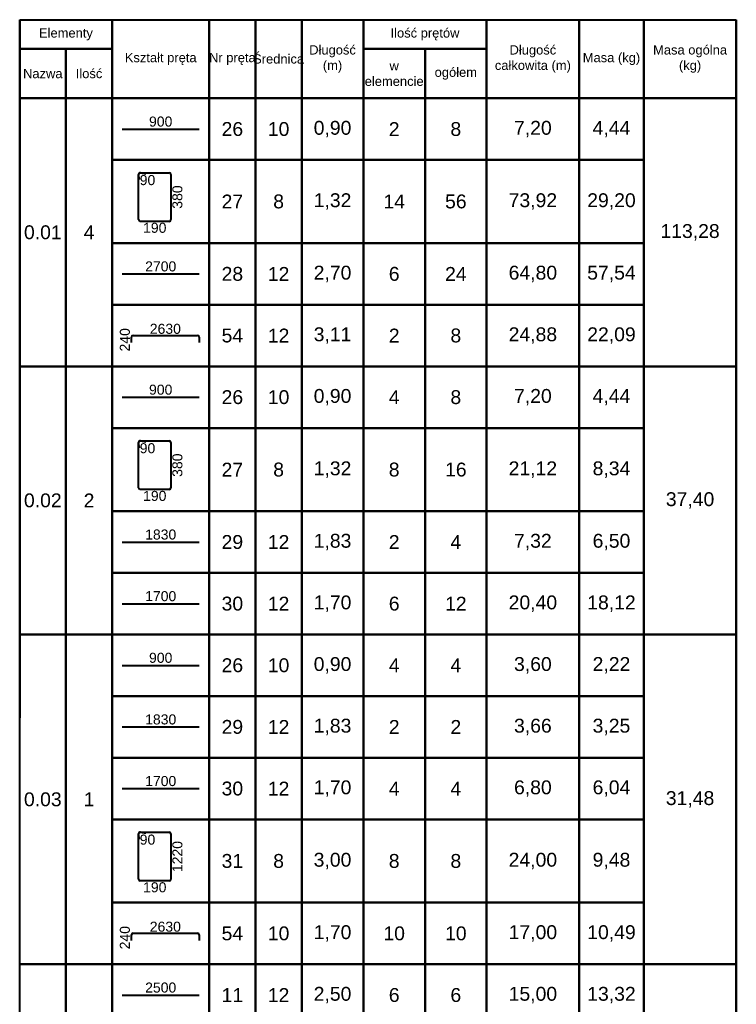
# Model space of a CAD drawing. Extents: x -1906120 to 89837, y -39133 to 303704.
# Tile 12 of 55: x -13700 to -9050, y 10691 to 17081. Entities that reach past the tile are written whole.
import ezdxf
from ezdxf.enums import TextEntityAlignment as Align

# ---------------------------------------------------------------- set-up
doc = ezdxf.new("R2010")
doc.units = 0
doc.header["$LTSCALE"] = 10
doc.header["$MEASUREMENT"] = 0
doc.layers.add('RCAD_deskowanie', color=3, linetype='Continuous', lineweight=40)
doc.styles.add('style2', font='arial.ttf', dxfattribs={"height": 40})

msp = doc.modelspace()

# ---------------------------------------------------------------- linework, layer by layer
at = {"layer": 'RCAD_deskowanie', "color": 1}
for p, q in [((-13699.74414, 17080.87816), (-9049.74414, 17080.87816)), ((-13699.74414, 3990.87816), (-13699.74414, 17080.87816)), ((-13699.74414, 17080.87816), (-13099.74414, 17080.87816)), ((-13699.74414, 16890.87816), (-13699.74414, 17080.87816)), ((-13699.74414, 17080.87816), (-13699.74414, 12550.87816)), ((-13699.74414, 17080.87816), (-13699.74414, 16570.87816)), ((-13099.74414, 17080.87816), (-13099.74414, 16890.87816)), ((-13099.74414, 17080.87816), (-12469.74414, 17080.87816)), ((-13099.74414, 16570.87816), (-13099.74414, 17080.87816)), ((-12469.74414, 17080.87816), (-12169.74414, 17080.87816)), ((-12469.74414, 16570.87816), (-12469.74414, 17080.87816)), ((-12469.74414, 17080.87816), (-12469.74414, 16570.87816)), ((-12169.74414, 17080.87816), (-12169.74414, 16570.87816)), ((-12169.74414, 17080.87816), (-11869.74414, 17080.87816)), ((-12169.74414, 16570.87816), (-12169.74414, 17080.87816)), ((-11869.74414, 17080.87816), (-11869.74414, 16570.87816)), ((-11869.74414, 17080.87816), (-11469.74414, 17080.87816)), ((-11869.74414, 16570.87816), (-11869.74414, 17080.87816)), ((-11469.74414, 17080.87816), (-11469.74414, 16570.87816)), ((-11469.74414, 17080.87816), (-10669.74414, 17080.87816)), ((-11469.74414, 16890.87816), (-11469.74414, 17080.87816)), ((-10669.74414, 17080.87816), (-10669.74414, 16890.87816)), ((-10669.74414, 17080.87816), (-10069.74414, 17080.87816)), ((-10669.74414, 16570.87816), (-10669.74414, 17080.87816)), ((-10069.74414, 17080.87816), (-10069.74414, 16570.87816)), ((-10069.74414, 17080.87816), (-9649.74414, 17080.87816)), ((-10069.74414, 16570.87816), (-10069.74414, 17080.87816)), ((-9649.74414, 17080.87816), (-9649.74414, 16570.87816)), ((-9649.74414, 17080.87816), (-9049.74414, 17080.87816)), ((-9649.74414, 16570.87816), (-9649.74414, 17080.87816)), ((-9049.74414, 16890.87816), (-9049.74414, 17080.87816)), ((-9049.74414, 17080.87816), (-9049.74414, 3990.87816)), ((-9049.74414, 17080.87816), (-9049.74414, 16570.87816)), ((-13699.74414, 16890.87816), (-13399.74414, 16890.87816)), ((-13699.74414, 16570.87816), (-13699.74414, 16890.87816)), ((-13099.74414, 16890.87816), (-13699.74414, 16890.87816)), ((-13399.74414, 16890.87816), (-13399.74414, 16570.87816)), ((-13399.74414, 16890.87816), (-13099.74414, 16890.87816)), ((-13399.74414, 16570.87816), (-13399.74414, 16890.87816)), ((-13099.74414, 16890.87816), (-13099.74414, 16570.87816)), ((-11469.74414, 16890.87816), (-11069.74414, 16890.87816)), ((-11469.74414, 16570.87816), (-11469.74414, 16890.87816)), ((-10669.74414, 16890.87816), (-11469.74414, 16890.87816)), ((-11069.74414, 16890.87816), (-11069.74414, 16570.87816)), ((-11069.74414, 16890.87816), (-10669.74414, 16890.87816)), ((-11069.74414, 16570.87816), (-11069.74414, 16890.87816)), ((-10669.74414, 16890.87816), (-10669.74414, 16570.87816)), ((-9049.74414, 16570.87816), (-9049.74414, 16890.87816)), ((-13399.74414, 16570.87816), (-13699.74414, 16570.87816)), ((-13699.74414, 16570.87816), (-13399.74414, 16570.87816)), ((-13699.74414, 14830.87816), (-13699.74414, 16570.87816)), ((-13699.74414, 16570.87816), (-13699.74414, 15230.87816)), ((-13099.74414, 16570.87816), (-13399.74414, 16570.87816)), ((-13399.74414, 16570.87816), (-13399.74414, 14830.87816)), ((-13399.74414, 16570.87816), (-13099.74414, 16570.87816)), ((-13399.74414, 14830.87816), (-13399.74414, 16570.87816)), ((-12469.74414, 16570.87816), (-13099.74414, 16570.87816)), ((-13099.74414, 16570.87816), (-13099.74414, 14830.87816)), ((-13099.74414, 16570.87816), (-12469.74414, 16570.87816)), ((-13099.74414, 16170.87816), (-13099.74414, 16570.87816)), ((-12169.74414, 16570.87816), (-12469.74414, 16570.87816)), ((-12469.74414, 16570.87816), (-12469.74414, 16170.87816)), ((-12469.74414, 16570.87816), (-12169.74414, 16570.87816)), ((-12469.74414, 16170.87816), (-12469.74414, 16570.87816)), ((-11869.74414, 16570.87816), (-12169.74414, 16570.87816)), ((-12169.74414, 16570.87816), (-12169.74414, 16170.87816)), ((-12169.74414, 16570.87816), (-11869.74414, 16570.87816)), ((-12169.74414, 16170.87816), (-12169.74414, 16570.87816)), ((-11469.74414, 16570.87816), (-11869.74414, 16570.87816)), ((-11869.74414, 16570.87816), (-11869.74414, 16170.87816)), ((-11869.74414, 16570.87816), (-11469.74414, 16570.87816)), ((-11869.74414, 16170.87816), (-11869.74414, 16570.87816)), ((-11069.74414, 16570.87816), (-11469.74414, 16570.87816)), ((-11469.74414, 16570.87816), (-11469.74414, 16170.87816)), ((-11469.74414, 16570.87816), (-11069.74414, 16570.87816)), ((-11469.74414, 16170.87816), (-11469.74414, 16570.87816)), ((-10669.74414, 16570.87816), (-11069.74414, 16570.87816)), ((-11069.74414, 16570.87816), (-11069.74414, 16170.87816)), ((-11069.74414, 16570.87816), (-10669.74414, 16570.87816)), ((-11069.74414, 16170.87816), (-11069.74414, 16570.87816)), ((-10069.74414, 16570.87816), (-10669.74414, 16570.87816)), ((-10669.74414, 16570.87816), (-10669.74414, 16170.87816)), ((-10669.74414, 16570.87816), (-10069.74414, 16570.87816)), ((-10669.74414, 16170.87816), (-10669.74414, 16570.87816)), ((-9649.74414, 16570.87816), (-10069.74414, 16570.87816)), ((-10069.74414, 16570.87816), (-10069.74414, 16170.87816)), ((-10069.74414, 16570.87816), (-9649.74414, 16570.87816)), ((-10069.74414, 16170.87816), (-10069.74414, 16570.87816)), ((-9049.74414, 16570.87816), (-9649.74414, 16570.87816)), ((-9649.74414, 16570.87816), (-9049.74414, 16570.87816)), ((-9649.74414, 14830.87816), (-9649.74414, 16570.87816)), ((-9649.74414, 16570.87816), (-9649.74414, 16170.87816)), ((-9049.74414, 14830.87816), (-9049.74414, 16570.87816)), ((-9049.74414, 16570.87816), (-9049.74414, 14830.87816)), ((-12469.74414, 16170.87816), (-13099.74414, 16170.87816)), ((-13099.74414, 16170.87816), (-12469.74414, 16170.87816)), ((-13099.74414, 15630.87816), (-13099.74414, 16170.87816)), ((-12169.74414, 16170.87816), (-12469.74414, 16170.87816)), ((-12469.74414, 16170.87816), (-12469.74414, 15630.87816)), ((-12469.74414, 16170.87816), (-12169.74414, 16170.87816)), ((-12469.74414, 15630.87816), (-12469.74414, 16170.87816)), ((-11869.74414, 16170.87816), (-12169.74414, 16170.87816)), ((-12169.74414, 16170.87816), (-12169.74414, 15630.87816)), ((-12169.74414, 16170.87816), (-11869.74414, 16170.87816)), ((-12169.74414, 15630.87816), (-12169.74414, 16170.87816)), ((-11469.74414, 16170.87816), (-11869.74414, 16170.87816)), ((-11869.74414, 16170.87816), (-11869.74414, 15630.87816)), ((-11869.74414, 16170.87816), (-11469.74414, 16170.87816)), ((-11869.74414, 15630.87816), (-11869.74414, 16170.87816)), ((-11069.74414, 16170.87816), (-11469.74414, 16170.87816)), ((-11469.74414, 16170.87816), (-11469.74414, 15630.87816)), ((-11469.74414, 16170.87816), (-11069.74414, 16170.87816)), ((-11469.74414, 15630.87816), (-11469.74414, 16170.87816)), ((-10669.74414, 16170.87816), (-11069.74414, 16170.87816)), ((-11069.74414, 16170.87816), (-11069.74414, 15630.87816)), ((-11069.74414, 16170.87816), (-10669.74414, 16170.87816)), ((-11069.74414, 15630.87816), (-11069.74414, 16170.87816)), ((-10069.74414, 16170.87816), (-10669.74414, 16170.87816)), ((-10669.74414, 16170.87816), (-10669.74414, 15630.87816)), ((-10669.74414, 16170.87816), (-10069.74414, 16170.87816)), ((-10669.74414, 15630.87816), (-10669.74414, 16170.87816)), ((-9649.74414, 16170.87816), (-10069.74414, 16170.87816)), ((-10069.74414, 16170.87816), (-10069.74414, 15630.87816)), ((-10069.74414, 16170.87816), (-9649.74414, 16170.87816)), ((-10069.74414, 15630.87816), (-10069.74414, 16170.87816)), ((-9649.74414, 16170.87816), (-9649.74414, 15630.87816)), ((-12469.74414, 15630.87816), (-13099.74414, 15630.87816)), ((-13099.74414, 15630.87816), (-12469.74414, 15630.87816)), ((-13099.74414, 15230.87816), (-13099.74414, 15630.87816)), ((-12169.74414, 15630.87816), (-12469.74414, 15630.87816)), ((-12469.74414, 15630.87816), (-12469.74414, 15230.87816)), ((-12469.74414, 15630.87816), (-12169.74414, 15630.87816)), ((-12469.74414, 15230.87816), (-12469.74414, 15630.87816)), ((-11869.74414, 15630.87816), (-12169.74414, 15630.87816)), ((-12169.74414, 15630.87816), (-12169.74414, 15230.87816)), ((-12169.74414, 15630.87816), (-11869.74414, 15630.87816)), ((-12169.74414, 15230.87816), (-12169.74414, 15630.87816)), ((-11469.74414, 15630.87816), (-11869.74414, 15630.87816)), ((-11869.74414, 15630.87816), (-11869.74414, 15230.87816)), ((-11869.74414, 15630.87816), (-11469.74414, 15630.87816)), ((-11869.74414, 15230.87816), (-11869.74414, 15630.87816)), ((-11069.74414, 15630.87816), (-11469.74414, 15630.87816)), ((-11469.74414, 15630.87816), (-11469.74414, 15230.87816)), ((-11469.74414, 15630.87816), (-11069.74414, 15630.87816)), ((-11469.74414, 15230.87816), (-11469.74414, 15630.87816)), ((-10669.74414, 15630.87816), (-11069.74414, 15630.87816)), ((-11069.74414, 15630.87816), (-11069.74414, 15230.87816)), ((-11069.74414, 15630.87816), (-10669.74414, 15630.87816)), ((-11069.74414, 15230.87816), (-11069.74414, 15630.87816)), ((-10069.74414, 15630.87816), (-10669.74414, 15630.87816)), ((-10669.74414, 15630.87816), (-10669.74414, 15230.87816)), ((-10669.74414, 15630.87816), (-10069.74414, 15630.87816)), ((-10669.74414, 15230.87816), (-10669.74414, 15630.87816)), ((-9649.74414, 15630.87816), (-10069.74414, 15630.87816)), ((-10069.74414, 15630.87816), (-10069.74414, 15230.87816)), ((-10069.74414, 15630.87816), (-9649.74414, 15630.87816)), ((-10069.74414, 15230.87816), (-10069.74414, 15630.87816)), ((-9649.74414, 15630.87816), (-9649.74414, 15230.87816)), ((-13699.74414, 15230.87816), (-13699.74414, 13890.87816)), ((-12469.74414, 15230.87816), (-13099.74414, 15230.87816)), ((-13099.74414, 15230.87816), (-12469.74414, 15230.87816)), ((-13099.74414, 14830.87816), (-13099.74414, 15230.87816)), ((-12169.74414, 15230.87816), (-12469.74414, 15230.87816)), ((-12469.74414, 15230.87816), (-12469.74414, 14830.87816)), ((-12469.74414, 15230.87816), (-12169.74414, 15230.87816)), ((-12469.74414, 14830.87816), (-12469.74414, 15230.87816)), ((-11869.74414, 15230.87816), (-12169.74414, 15230.87816)), ((-12169.74414, 15230.87816), (-12169.74414, 14830.87816)), ((-12169.74414, 15230.87816), (-11869.74414, 15230.87816)), ((-12169.74414, 14830.87816), (-12169.74414, 15230.87816)), ((-11469.74414, 15230.87816), (-11869.74414, 15230.87816)), ((-11869.74414, 15230.87816), (-11869.74414, 14830.87816)), ((-11869.74414, 15230.87816), (-11469.74414, 15230.87816)), ((-11869.74414, 14830.87816), (-11869.74414, 15230.87816)), ((-11069.74414, 15230.87816), (-11469.74414, 15230.87816)), ((-11469.74414, 15230.87816), (-11469.74414, 14830.87816)), ((-11469.74414, 15230.87816), (-11069.74414, 15230.87816)), ((-11469.74414, 14830.87816), (-11469.74414, 15230.87816)), ((-10669.74414, 15230.87816), (-11069.74414, 15230.87816)), ((-11069.74414, 15230.87816), (-11069.74414, 14830.87816)), ((-11069.74414, 15230.87816), (-10669.74414, 15230.87816)), ((-11069.74414, 14830.87816), (-11069.74414, 15230.87816)), ((-10069.74414, 15230.87816), (-10669.74414, 15230.87816)), ((-10669.74414, 15230.87816), (-10669.74414, 14830.87816)), ((-10669.74414, 15230.87816), (-10069.74414, 15230.87816)), ((-10669.74414, 14830.87816), (-10669.74414, 15230.87816)), ((-9649.74414, 15230.87816), (-10069.74414, 15230.87816)), ((-10069.74414, 15230.87816), (-10069.74414, 14830.87816)), ((-10069.74414, 15230.87816), (-9649.74414, 15230.87816)), ((-10069.74414, 14830.87816), (-10069.74414, 15230.87816)), ((-9649.74414, 15230.87816), (-9649.74414, 14830.87816)), ((-13399.74414, 14830.87816), (-13699.74414, 14830.87816)), ((-13699.74414, 14830.87816), (-13399.74414, 14830.87816)), ((-13699.74414, 13090.87816), (-13699.74414, 14830.87816)), ((-13099.74414, 14830.87816), (-13399.74414, 14830.87816)), ((-13399.74414, 14830.87816), (-13399.74414, 13090.87816)), ((-13399.74414, 14830.87816), (-13099.74414, 14830.87816)), ((-13399.74414, 13090.87816), (-13399.74414, 14830.87816)), ((-13099.74414, 14830.87816), (-13099.74414, 13090.87816)), ((-12469.74414, 14830.87816), (-13099.74414, 14830.87816)), ((-13099.74414, 14830.87816), (-12469.74414, 14830.87816)), ((-13099.74414, 14430.87816), (-13099.74414, 14830.87816)), ((-12169.74414, 14830.87816), (-12469.74414, 14830.87816)), ((-12469.74414, 14830.87816), (-12469.74414, 14430.87816)), ((-12469.74414, 14830.87816), (-12169.74414, 14830.87816)), ((-12469.74414, 14430.87816), (-12469.74414, 14830.87816)), ((-11869.74414, 14830.87816), (-12169.74414, 14830.87816)), ((-12169.74414, 14830.87816), (-12169.74414, 14430.87816)), ((-12169.74414, 14830.87816), (-11869.74414, 14830.87816)), ((-12169.74414, 14430.87816), (-12169.74414, 14830.87816)), ((-11469.74414, 14830.87816), (-11869.74414, 14830.87816)), ((-11869.74414, 14830.87816), (-11869.74414, 14430.87816)), ((-11869.74414, 14830.87816), (-11469.74414, 14830.87816)), ((-11869.74414, 14430.87816), (-11869.74414, 14830.87816)), ((-11069.74414, 14830.87816), (-11469.74414, 14830.87816)), ((-11469.74414, 14830.87816), (-11469.74414, 14430.87816)), ((-11469.74414, 14830.87816), (-11069.74414, 14830.87816)), ((-11469.74414, 14430.87816), (-11469.74414, 14830.87816)), ((-10669.74414, 14830.87816), (-11069.74414, 14830.87816)), ((-11069.74414, 14830.87816), (-11069.74414, 14430.87816)), ((-11069.74414, 14830.87816), (-10669.74414, 14830.87816)), ((-11069.74414, 14430.87816), (-11069.74414, 14830.87816)), ((-10069.74414, 14830.87816), (-10669.74414, 14830.87816)), ((-10669.74414, 14830.87816), (-10669.74414, 14430.87816)), ((-10669.74414, 14830.87816), (-10069.74414, 14830.87816)), ((-10669.74414, 14430.87816), (-10669.74414, 14830.87816)), ((-9649.74414, 14830.87816), (-10069.74414, 14830.87816)), ((-10069.74414, 14830.87816), (-10069.74414, 14430.87816)), ((-10069.74414, 14830.87816), (-9649.74414, 14830.87816)), ((-10069.74414, 14430.87816), (-10069.74414, 14830.87816)), ((-9049.74414, 14830.87816), (-9649.74414, 14830.87816)), ((-9649.74414, 14830.87816), (-9049.74414, 14830.87816)), ((-9649.74414, 13090.87816), (-9649.74414, 14830.87816)), ((-9649.74414, 14830.87816), (-9649.74414, 14430.87816)), ((-9049.74414, 13490.87816), (-9049.74414, 14830.87816)), ((-9049.74414, 14830.87816), (-9049.74414, 13090.87816)), ((-12469.74414, 14430.87816), (-13099.74414, 14430.87816)), ((-13099.74414, 14430.87816), (-12469.74414, 14430.87816)), ((-13099.74414, 13890.87816), (-13099.74414, 14430.87816)), ((-12169.74414, 14430.87816), (-12469.74414, 14430.87816)), ((-12469.74414, 14430.87816), (-12469.74414, 13890.87816)), ((-12469.74414, 14430.87816), (-12169.74414, 14430.87816)), ((-12469.74414, 13890.87816), (-12469.74414, 14430.87816)), ((-11869.74414, 14430.87816), (-12169.74414, 14430.87816)), ((-12169.74414, 14430.87816), (-12169.74414, 13890.87816)), ((-12169.74414, 14430.87816), (-11869.74414, 14430.87816)), ((-12169.74414, 13890.87816), (-12169.74414, 14430.87816)), ((-11469.74414, 14430.87816), (-11869.74414, 14430.87816)), ((-11869.74414, 14430.87816), (-11869.74414, 13890.87816)), ((-11869.74414, 14430.87816), (-11469.74414, 14430.87816)), ((-11869.74414, 13890.87816), (-11869.74414, 14430.87816)), ((-11069.74414, 14430.87816), (-11469.74414, 14430.87816)), ((-11469.74414, 14430.87816), (-11469.74414, 13890.87816)), ((-11469.74414, 14430.87816), (-11069.74414, 14430.87816)), ((-11469.74414, 13890.87816), (-11469.74414, 14430.87816)), ((-10669.74414, 14430.87816), (-11069.74414, 14430.87816)), ((-11069.74414, 14430.87816), (-11069.74414, 13890.87816)), ((-11069.74414, 14430.87816), (-10669.74414, 14430.87816)), ((-11069.74414, 13890.87816), (-11069.74414, 14430.87816)), ((-10069.74414, 14430.87816), (-10669.74414, 14430.87816)), ((-10669.74414, 14430.87816), (-10669.74414, 13890.87816)), ((-10669.74414, 14430.87816), (-10069.74414, 14430.87816)), ((-10669.74414, 13890.87816), (-10669.74414, 14430.87816)), ((-9649.74414, 14430.87816), (-10069.74414, 14430.87816)), ((-10069.74414, 14430.87816), (-10069.74414, 13890.87816)), ((-10069.74414, 14430.87816), (-9649.74414, 14430.87816)), ((-10069.74414, 13890.87816), (-10069.74414, 14430.87816)), ((-9649.74414, 14430.87816), (-9649.74414, 13890.87816)), ((-13699.74414, 13890.87816), (-13699.74414, 12550.87816)), ((-12469.74414, 13890.87816), (-13099.74414, 13890.87816)), ((-13099.74414, 13890.87816), (-12469.74414, 13890.87816)), ((-13099.74414, 13490.87816), (-13099.74414, 13890.87816)), ((-12169.74414, 13890.87816), (-12469.74414, 13890.87816)), ((-12469.74414, 13890.87816), (-12469.74414, 13490.87816)), ((-12469.74414, 13890.87816), (-12169.74414, 13890.87816)), ((-12469.74414, 13490.87816), (-12469.74414, 13890.87816)), ((-11869.74414, 13890.87816), (-12169.74414, 13890.87816)), ((-12169.74414, 13890.87816), (-12169.74414, 13490.87816)), ((-12169.74414, 13890.87816), (-11869.74414, 13890.87816)), ((-12169.74414, 13490.87816), (-12169.74414, 13890.87816)), ((-11469.74414, 13890.87816), (-11869.74414, 13890.87816)), ((-11869.74414, 13890.87816), (-11869.74414, 13490.87816)), ((-11869.74414, 13890.87816), (-11469.74414, 13890.87816)), ((-11869.74414, 13490.87816), (-11869.74414, 13890.87816)), ((-11069.74414, 13890.87816), (-11469.74414, 13890.87816)), ((-11469.74414, 13890.87816), (-11469.74414, 13490.87816)), ((-11469.74414, 13890.87816), (-11069.74414, 13890.87816)), ((-11469.74414, 13490.87816), (-11469.74414, 13890.87816)), ((-10669.74414, 13890.87816), (-11069.74414, 13890.87816)), ((-11069.74414, 13890.87816), (-11069.74414, 13490.87816)), ((-11069.74414, 13890.87816), (-10669.74414, 13890.87816)), ((-11069.74414, 13490.87816), (-11069.74414, 13890.87816)), ((-10069.74414, 13890.87816), (-10669.74414, 13890.87816)), ((-10669.74414, 13890.87816), (-10669.74414, 13490.87816)), ((-10669.74414, 13890.87816), (-10069.74414, 13890.87816)), ((-10669.74414, 13490.87816), (-10669.74414, 13890.87816)), ((-9649.74414, 13890.87816), (-10069.74414, 13890.87816)), ((-10069.74414, 13890.87816), (-10069.74414, 13490.87816)), ((-10069.74414, 13890.87816), (-9649.74414, 13890.87816)), ((-10069.74414, 13490.87816), (-10069.74414, 13890.87816)), ((-9649.74414, 13890.87816), (-9649.74414, 13490.87816)), ((-12469.74414, 13490.87816), (-13099.74414, 13490.87816)), ((-13099.74414, 13490.87816), (-12469.74414, 13490.87816)), ((-13099.74414, 13090.87816), (-13099.74414, 13490.87816)), ((-12169.74414, 13490.87816), (-12469.74414, 13490.87816)), ((-12469.74414, 13490.87816), (-12469.74414, 13090.87816)), ((-12469.74414, 13490.87816), (-12169.74414, 13490.87816)), ((-12469.74414, 13090.87816), (-12469.74414, 13490.87816)), ((-11869.74414, 13490.87816), (-12169.74414, 13490.87816)), ((-12169.74414, 13490.87816), (-12169.74414, 13090.87816)), ((-12169.74414, 13490.87816), (-11869.74414, 13490.87816)), ((-12169.74414, 13090.87816), (-12169.74414, 13490.87816)), ((-11469.74414, 13490.87816), (-11869.74414, 13490.87816)), ((-11869.74414, 13490.87816), (-11869.74414, 13090.87816)), ((-11869.74414, 13490.87816), (-11469.74414, 13490.87816)), ((-11869.74414, 13090.87816), (-11869.74414, 13490.87816)), ((-11069.74414, 13490.87816), (-11469.74414, 13490.87816)), ((-11469.74414, 13490.87816), (-11469.74414, 13090.87816)), ((-11469.74414, 13490.87816), (-11069.74414, 13490.87816)), ((-11469.74414, 13090.87816), (-11469.74414, 13490.87816)), ((-10669.74414, 13490.87816), (-11069.74414, 13490.87816)), ((-11069.74414, 13490.87816), (-11069.74414, 13090.87816)), ((-11069.74414, 13490.87816), (-10669.74414, 13490.87816)), ((-11069.74414, 13090.87816), (-11069.74414, 13490.87816)), ((-10069.74414, 13490.87816), (-10669.74414, 13490.87816)), ((-10669.74414, 13490.87816), (-10669.74414, 13090.87816)), ((-10669.74414, 13490.87816), (-10069.74414, 13490.87816)), ((-10669.74414, 13090.87816), (-10669.74414, 13490.87816)), ((-9649.74414, 13490.87816), (-10069.74414, 13490.87816)), ((-10069.74414, 13490.87816), (-10069.74414, 13090.87816)), ((-10069.74414, 13490.87816), (-9649.74414, 13490.87816)), ((-10069.74414, 13090.87816), (-10069.74414, 13490.87816)), ((-9649.74414, 13490.87816), (-9649.74414, 13090.87816)), ((-9049.74414, 12150.87816), (-9049.74414, 13490.87816)), ((-13399.74414, 13090.87816), (-13699.74414, 13090.87816)), ((-13699.74414, 13090.87816), (-13399.74414, 13090.87816)), ((-13699.74414, 10950.87816), (-13699.74414, 13090.87816)), ((-13099.74414, 13090.87816), (-13399.74414, 13090.87816)), ((-13399.74414, 13090.87816), (-13399.74414, 10950.87816)), ((-13399.74414, 13090.87816), (-13099.74414, 13090.87816)), ((-13399.74414, 10950.87816), (-13399.74414, 13090.87816)), ((-13099.74414, 13090.87816), (-13099.74414, 10950.87816)), ((-12469.74414, 13090.87816), (-13099.74414, 13090.87816)), ((-13099.74414, 13090.87816), (-12469.74414, 13090.87816)), ((-13099.74414, 12690.87816), (-13099.74414, 13090.87816)), ((-12169.74414, 13090.87816), (-12469.74414, 13090.87816)), ((-12469.74414, 13090.87816), (-12469.74414, 12690.87816)), ((-12469.74414, 13090.87816), (-12169.74414, 13090.87816)), ((-12469.74414, 12690.87816), (-12469.74414, 13090.87816)), ((-11869.74414, 13090.87816), (-12169.74414, 13090.87816)), ((-12169.74414, 13090.87816), (-12169.74414, 12690.87816)), ((-12169.74414, 13090.87816), (-11869.74414, 13090.87816)), ((-12169.74414, 12690.87816), (-12169.74414, 13090.87816)), ((-11469.74414, 13090.87816), (-11869.74414, 13090.87816)), ((-11869.74414, 13090.87816), (-11869.74414, 12690.87816)), ((-11869.74414, 13090.87816), (-11469.74414, 13090.87816)), ((-11869.74414, 12690.87816), (-11869.74414, 13090.87816)), ((-11069.74414, 13090.87816), (-11469.74414, 13090.87816)), ((-11469.74414, 13090.87816), (-11469.74414, 12690.87816)), ((-11469.74414, 13090.87816), (-11069.74414, 13090.87816)), ((-11469.74414, 12690.87816), (-11469.74414, 13090.87816)), ((-10669.74414, 13090.87816), (-11069.74414, 13090.87816)), ((-11069.74414, 13090.87816), (-11069.74414, 12690.87816)), ((-11069.74414, 13090.87816), (-10669.74414, 13090.87816)), ((-11069.74414, 12690.87816), (-11069.74414, 13090.87816)), ((-10069.74414, 13090.87816), (-10669.74414, 13090.87816)), ((-10669.74414, 13090.87816), (-10669.74414, 12690.87816)), ((-10669.74414, 13090.87816), (-10069.74414, 13090.87816)), ((-10669.74414, 12690.87816), (-10669.74414, 13090.87816)), ((-9649.74414, 13090.87816), (-10069.74414, 13090.87816)), ((-10069.74414, 13090.87816), (-10069.74414, 12690.87816)), ((-10069.74414, 13090.87816), (-9649.74414, 13090.87816)), ((-10069.74414, 12690.87816), (-10069.74414, 13090.87816)), ((-9049.74414, 13090.87816), (-9649.74414, 13090.87816)), ((-9649.74414, 13090.87816), (-9049.74414, 13090.87816)), ((-9649.74414, 10950.87816), (-9649.74414, 13090.87816)), ((-9649.74414, 13090.87816), (-9649.74414, 12690.87816)), ((-9049.74414, 13090.87816), (-9049.74414, 10950.87816)), ((-12469.74414, 12690.87816), (-13099.74414, 12690.87816)), ((-13099.74414, 12690.87816), (-12469.74414, 12690.87816)), ((-13099.74414, 12290.87816), (-13099.74414, 12690.87816)), ((-12169.74414, 12690.87816), (-12469.74414, 12690.87816)), ((-12469.74414, 12690.87816), (-12469.74414, 12290.87816)), ((-12469.74414, 12690.87816), (-12169.74414, 12690.87816)), ((-12469.74414, 12290.87816), (-12469.74414, 12690.87816)), ((-11869.74414, 12690.87816), (-12169.74414, 12690.87816)), ((-12169.74414, 12690.87816), (-12169.74414, 12290.87816)), ((-12169.74414, 12690.87816), (-11869.74414, 12690.87816)), ((-12169.74414, 12290.87816), (-12169.74414, 12690.87816)), ((-11469.74414, 12690.87816), (-11869.74414, 12690.87816)), ((-11869.74414, 12690.87816), (-11869.74414, 12290.87816)), ((-11869.74414, 12690.87816), (-11469.74414, 12690.87816)), ((-11869.74414, 12290.87816), (-11869.74414, 12690.87816)), ((-11069.74414, 12690.87816), (-11469.74414, 12690.87816)), ((-11469.74414, 12690.87816), (-11469.74414, 12290.87816)), ((-11469.74414, 12690.87816), (-11069.74414, 12690.87816)), ((-11469.74414, 12290.87816), (-11469.74414, 12690.87816)), ((-10669.74414, 12690.87816), (-11069.74414, 12690.87816)), ((-11069.74414, 12690.87816), (-11069.74414, 12290.87816)), ((-11069.74414, 12690.87816), (-10669.74414, 12690.87816)), ((-11069.74414, 12290.87816), (-11069.74414, 12690.87816)), ((-10069.74414, 12690.87816), (-10669.74414, 12690.87816)), ((-10669.74414, 12690.87816), (-10669.74414, 12290.87816)), ((-10669.74414, 12690.87816), (-10069.74414, 12690.87816)), ((-10669.74414, 12290.87816), (-10669.74414, 12690.87816)), ((-9649.74414, 12690.87816), (-10069.74414, 12690.87816)), ((-10069.74414, 12690.87816), (-10069.74414, 12290.87816)), ((-10069.74414, 12690.87816), (-9649.74414, 12690.87816)), ((-10069.74414, 12290.87816), (-10069.74414, 12690.87816)), ((-9649.74414, 12690.87816), (-9649.74414, 12290.87816)), ((-12469.74414, 12290.87816), (-13099.74414, 12290.87816)), ((-13099.74414, 12290.87816), (-12469.74414, 12290.87816)), ((-13099.74414, 11890.87816), (-13099.74414, 12290.87816)), ((-12169.74414, 12290.87816), (-12469.74414, 12290.87816)), ((-12469.74414, 12290.87816), (-12469.74414, 11890.87816)), ((-12469.74414, 12290.87816), (-12169.74414, 12290.87816)), ((-12469.74414, 11890.87816), (-12469.74414, 12290.87816)), ((-11869.74414, 12290.87816), (-12169.74414, 12290.87816)), ((-12169.74414, 12290.87816), (-12169.74414, 11890.87816)), ((-12169.74414, 12290.87816), (-11869.74414, 12290.87816)), ((-12169.74414, 11890.87816), (-12169.74414, 12290.87816)), ((-11469.74414, 12290.87816), (-11869.74414, 12290.87816)), ((-11869.74414, 12290.87816), (-11869.74414, 11890.87816)), ((-11869.74414, 12290.87816), (-11469.74414, 12290.87816)), ((-11869.74414, 11890.87816), (-11869.74414, 12290.87816)), ((-11069.74414, 12290.87816), (-11469.74414, 12290.87816)), ((-11469.74414, 12290.87816), (-11469.74414, 11890.87816)), ((-11469.74414, 12290.87816), (-11069.74414, 12290.87816)), ((-11469.74414, 11890.87816), (-11469.74414, 12290.87816)), ((-10669.74414, 12290.87816), (-11069.74414, 12290.87816)), ((-11069.74414, 12290.87816), (-11069.74414, 11890.87816)), ((-11069.74414, 12290.87816), (-10669.74414, 12290.87816)), ((-11069.74414, 11890.87816), (-11069.74414, 12290.87816)), ((-10069.74414, 12290.87816), (-10669.74414, 12290.87816)), ((-10669.74414, 12290.87816), (-10669.74414, 11890.87816)), ((-10669.74414, 12290.87816), (-10069.74414, 12290.87816)), ((-10669.74414, 11890.87816), (-10669.74414, 12290.87816)), ((-9649.74414, 12290.87816), (-10069.74414, 12290.87816)), ((-10069.74414, 12290.87816), (-10069.74414, 11890.87816)), ((-10069.74414, 12290.87816), (-9649.74414, 12290.87816)), ((-10069.74414, 11890.87816), (-10069.74414, 12290.87816)), ((-9649.74414, 12290.87816), (-9649.74414, 11890.87816)), ((-9049.74414, 10810.87816), (-9049.74414, 12150.87816)), ((-12469.74414, 11890.87816), (-13099.74414, 11890.87816)), ((-13099.74414, 11890.87816), (-12469.74414, 11890.87816)), ((-13099.74414, 11350.87816), (-13099.74414, 11890.87816)), ((-12169.74414, 11890.87816), (-12469.74414, 11890.87816)), ((-12469.74414, 11890.87816), (-12469.74414, 11350.87816)), ((-12469.74414, 11890.87816), (-12169.74414, 11890.87816)), ((-12469.74414, 11350.87816), (-12469.74414, 11890.87816)), ((-11869.74414, 11890.87816), (-12169.74414, 11890.87816)), ((-12169.74414, 11890.87816), (-12169.74414, 11350.87816)), ((-12169.74414, 11890.87816), (-11869.74414, 11890.87816)), ((-12169.74414, 11350.87816), (-12169.74414, 11890.87816)), ((-11469.74414, 11890.87816), (-11869.74414, 11890.87816)), ((-11869.74414, 11890.87816), (-11869.74414, 11350.87816)), ((-11869.74414, 11890.87816), (-11469.74414, 11890.87816)), ((-11869.74414, 11350.87816), (-11869.74414, 11890.87816)), ((-11069.74414, 11890.87816), (-11469.74414, 11890.87816)), ((-11469.74414, 11890.87816), (-11469.74414, 11350.87816)), ((-11469.74414, 11890.87816), (-11069.74414, 11890.87816)), ((-11469.74414, 11350.87816), (-11469.74414, 11890.87816)), ((-10669.74414, 11890.87816), (-11069.74414, 11890.87816)), ((-11069.74414, 11890.87816), (-11069.74414, 11350.87816)), ((-11069.74414, 11890.87816), (-10669.74414, 11890.87816)), ((-11069.74414, 11350.87816), (-11069.74414, 11890.87816)), ((-10069.74414, 11890.87816), (-10669.74414, 11890.87816)), ((-10669.74414, 11890.87816), (-10669.74414, 11350.87816)), ((-10669.74414, 11890.87816), (-10069.74414, 11890.87816)), ((-10669.74414, 11350.87816), (-10669.74414, 11890.87816)), ((-9649.74414, 11890.87816), (-10069.74414, 11890.87816)), ((-10069.74414, 11890.87816), (-10069.74414, 11350.87816)), ((-10069.74414, 11890.87816), (-9649.74414, 11890.87816)), ((-10069.74414, 11350.87816), (-10069.74414, 11890.87816)), ((-9649.74414, 11890.87816), (-9649.74414, 11350.87816)), ((-12469.74414, 11350.87816), (-13099.74414, 11350.87816)), ((-13099.74414, 11350.87816), (-12469.74414, 11350.87816)), ((-13099.74414, 10950.87816), (-13099.74414, 11350.87816)), ((-12169.74414, 11350.87816), (-12469.74414, 11350.87816)), ((-12469.74414, 11350.87816), (-12469.74414, 10950.87816)), ((-12469.74414, 11350.87816), (-12169.74414, 11350.87816)), ((-12469.74414, 10950.87816), (-12469.74414, 11350.87816)), ((-11869.74414, 11350.87816), (-12169.74414, 11350.87816)), ((-12169.74414, 11350.87816), (-12169.74414, 10950.87816)), ((-12169.74414, 11350.87816), (-11869.74414, 11350.87816)), ((-12169.74414, 10950.87816), (-12169.74414, 11350.87816)), ((-11469.74414, 11350.87816), (-11869.74414, 11350.87816)), ((-11869.74414, 11350.87816), (-11869.74414, 10950.87816)), ((-11869.74414, 11350.87816), (-11469.74414, 11350.87816)), ((-11869.74414, 10950.87816), (-11869.74414, 11350.87816)), ((-11069.74414, 11350.87816), (-11469.74414, 11350.87816)), ((-11469.74414, 11350.87816), (-11469.74414, 10950.87816)), ((-11469.74414, 11350.87816), (-11069.74414, 11350.87816)), ((-11469.74414, 10950.87816), (-11469.74414, 11350.87816)), ((-10669.74414, 11350.87816), (-11069.74414, 11350.87816)), ((-11069.74414, 11350.87816), (-11069.74414, 10950.87816)), ((-11069.74414, 11350.87816), (-10669.74414, 11350.87816)), ((-11069.74414, 10950.87816), (-11069.74414, 11350.87816)), ((-10069.74414, 11350.87816), (-10669.74414, 11350.87816)), ((-10669.74414, 11350.87816), (-10669.74414, 10950.87816)), ((-10669.74414, 11350.87816), (-10069.74414, 11350.87816)), ((-10669.74414, 10950.87816), (-10669.74414, 11350.87816)), ((-9649.74414, 11350.87816), (-10069.74414, 11350.87816)), ((-10069.74414, 11350.87816), (-10069.74414, 10950.87816)), ((-10069.74414, 11350.87816), (-9649.74414, 11350.87816)), ((-10069.74414, 10950.87816), (-10069.74414, 11350.87816)), ((-9649.74414, 11350.87816), (-9649.74414, 10950.87816)), ((-13399.74414, 10950.87816), (-13699.74414, 10950.87816)), ((-13699.74414, 10950.87816), (-13399.74414, 10950.87816)), ((-13699.74414, 8810.87816), (-13699.74414, 10950.87816)), ((-13099.74414, 10950.87816), (-13399.74414, 10950.87816)), ((-13399.74414, 10950.87816), (-13399.74414, 8810.87816)), ((-13399.74414, 10950.87816), (-13099.74414, 10950.87816)), ((-13399.74414, 8810.87816), (-13399.74414, 10950.87816)), ((-13099.74414, 10950.87816), (-13099.74414, 8810.87816)), ((-12469.74414, 10950.87816), (-13099.74414, 10950.87816)), ((-13099.74414, 10950.87816), (-12469.74414, 10950.87816)), ((-13099.74414, 10550.87816), (-13099.74414, 10950.87816)), ((-12169.74414, 10950.87816), (-12469.74414, 10950.87816)), ((-12469.74414, 10950.87816), (-12469.74414, 10550.87816)), ((-12469.74414, 10950.87816), (-12169.74414, 10950.87816)), ((-12469.74414, 10550.87816), (-12469.74414, 10950.87816)), ((-11869.74414, 10950.87816), (-12169.74414, 10950.87816)), ((-12169.74414, 10950.87816), (-12169.74414, 10550.87816)), ((-12169.74414, 10950.87816), (-11869.74414, 10950.87816)), ((-12169.74414, 10550.87816), (-12169.74414, 10950.87816)), ((-11469.74414, 10950.87816), (-11869.74414, 10950.87816)), ((-11869.74414, 10950.87816), (-11869.74414, 10550.87816)), ((-11869.74414, 10950.87816), (-11469.74414, 10950.87816)), ((-11869.74414, 10550.87816), (-11869.74414, 10950.87816)), ((-11069.74414, 10950.87816), (-11469.74414, 10950.87816)), ((-11469.74414, 10950.87816), (-11469.74414, 10550.87816)), ((-11469.74414, 10950.87816), (-11069.74414, 10950.87816)), ((-11469.74414, 10550.87816), (-11469.74414, 10950.87816)), ((-10669.74414, 10950.87816), (-11069.74414, 10950.87816)), ((-11069.74414, 10950.87816), (-11069.74414, 10550.87816)), ((-11069.74414, 10950.87816), (-10669.74414, 10950.87816)), ((-11069.74414, 10550.87816), (-11069.74414, 10950.87816)), ((-10069.74414, 10950.87816), (-10669.74414, 10950.87816)), ((-10669.74414, 10950.87816), (-10669.74414, 10550.87816)), ((-10669.74414, 10950.87816), (-10069.74414, 10950.87816)), ((-10669.74414, 10550.87816), (-10669.74414, 10950.87816)), ((-9649.74414, 10950.87816), (-10069.74414, 10950.87816)), ((-10069.74414, 10950.87816), (-10069.74414, 10550.87816)), ((-10069.74414, 10950.87816), (-9649.74414, 10950.87816)), ((-10069.74414, 10550.87816), (-10069.74414, 10950.87816)), ((-9049.74414, 10950.87816), (-9649.74414, 10950.87816)), ((-9649.74414, 10950.87816), (-9049.74414, 10950.87816)), ((-9649.74414, 8810.87816), (-9649.74414, 10950.87816)), ((-9649.74414, 10950.87816), (-9649.74414, 10550.87816)), ((-9049.74414, 10950.87816), (-9049.74414, 8810.87816)), ((-9049.74414, 9470.87816), (-9049.74414, 10810.87816))]:
    msp.add_line(p, q, dxfattribs=at)
at = {"layer": 'RCAD_deskowanie', "color": 4}
for p, q in [((-13034.24909, 16370.87816), (-12535.23919, 16370.87816)), ((-12928.67412, 15783.29758), (-12928.67412, 16076.45921)), ((-12921.75659, 16041.1988), (-12928.4486, 16074.21152)), ((-12917.36043, 16087.7729), (-12729.46181, 16087.7729)), ((-12915.11275, 16087.54738), (-12882.10002, 16080.85537)), ((-12718.14812, 16076.45921), (-12718.14812, 15783.29758)), ((-12729.46181, 15771.98389), (-12917.36043, 15771.98389)), ((-13034.24909, 15430.87816), (-12535.23919, 15430.87816)), ((-12974.23987, 14985.78694), (-12974.23987, 15020.93088)), ((-12963.47278, 15031.69797), (-12545.70773, 15031.69797)), ((-12534.94063, 15020.93088), (-12534.94063, 14985.78694)), ((-13034.24909, 14630.87816), (-12535.23919, 14630.87816)), ((-12928.67412, 14043.29758), (-12928.67412, 14336.45921)), ((-12921.75659, 14301.1988), (-12928.4486, 14334.21152)), ((-12917.36043, 14347.7729), (-12729.46181, 14347.7729)), ((-12915.11275, 14347.54738), (-12882.10002, 14340.85537)), ((-12718.14812, 14336.45921), (-12718.14812, 14043.29758)), ((-12729.46181, 14031.98389), (-12917.36043, 14031.98389)), ((-13034.24909, 13690.87816), (-12535.23919, 13690.87816)), ((-13034.24909, 13290.87816), (-12535.23919, 13290.87816)), ((-13034.24909, 12890.87816), (-12535.23919, 12890.87816)), ((-13034.24909, 12490.87816), (-12535.23919, 12490.87816)), ((-13034.24909, 12090.87816), (-12535.23919, 12090.87816)), ((-12928.67412, 11503.29758), (-12928.67412, 11796.45921)), ((-12921.75659, 11761.1988), (-12928.4486, 11794.21152)), ((-12917.36043, 11807.7729), (-12729.46181, 11807.7729)), ((-12915.11275, 11807.54738), (-12882.10002, 11800.85537)), ((-12718.14812, 11796.45921), (-12718.14812, 11503.29758)), ((-12729.46181, 11491.98389), (-12917.36043, 11491.98389)), ((-12974.23987, 11105.78694), (-12974.23987, 11140.93088)), ((-12963.47278, 11151.69797), (-12545.70773, 11151.69797)), ((-12534.94063, 11140.93088), (-12534.94063, 11105.78694)), ((-13034.24909, 10750.87816), (-12535.23919, 10750.87816))]:
    msp.add_line(p, q, dxfattribs=at)
for centre, radius, start, end in [((-12917.36043, 16076.45921), 11.31369, 90, 191.459155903), ((-12917.36043, 16076.45921), 11.31369, 78.540844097, 180), ((-12729.46181, 16076.45921), 11.31369, 0, 90), ((-12917.36043, 15783.29758), 11.31369, 180, 270), ((-12729.46181, 15783.29758), 11.31369, 270, 0), ((-12963.47278, 15020.93088), 10.76709, 90, 180), ((-12545.70773, 15020.93088), 10.76709, 0, 90), ((-12917.36043, 14336.45921), 11.31369, 90, 191.459155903), ((-12917.36043, 14336.45921), 11.31369, 78.540844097, 180), ((-12729.46181, 14336.45921), 11.31369, 0, 90), ((-12917.36043, 14043.29758), 11.31369, 180, 270), ((-12729.46181, 14043.29758), 11.31369, 270, 0), ((-12917.36043, 11796.45921), 11.31369, 90, 191.459155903), ((-12917.36043, 11796.45921), 11.31369, 78.540844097, 180), ((-12729.46181, 11796.45921), 11.31369, 0, 90), ((-12917.36043, 11503.29758), 11.31369, 180, 270), ((-12729.46181, 11503.29758), 11.31369, 270, 0), ((-12963.47278, 11140.93088), 10.76709, 90, 180), ((-12545.70773, 11140.93088), 10.76709, 0, 90)]:
    msp.add_arc(centre, radius, start, end, dxfattribs=at)

# ---------------------------------------------------------------- texts
at = {"layer": 'RCAD_deskowanie', "color": 2, "style": 'style2'}
for s, p in [('900', (-12784.74414, 16419.87816)), ('90', (-12870.38577, 16039.95168)), ('190', (-12823.41112, 15730.50247)), ('2700', (-12784.74414, 15479.87816)), ('2630', (-12754.59025, 15074.83472)), ('900', (-12784.74414, 14679.87816)), ('90', (-12870.38577, 14299.95168)), ('190', (-12823.41112, 13990.50247)), ('1830', (-12784.74414, 13739.87816)), ('1700', (-12784.74414, 13339.87816)), ('900', (-12784.74414, 12939.87816)), ('1830', (-12784.74414, 12539.87816)), ('1700', (-12784.74414, 12139.87816)), ('90', (-12870.38577, 11759.95168)), ('190', (-12823.41112, 11450.50247)), ('2630', (-12754.59025, 11194.83472)), ('2500', (-12784.74414, 10799.87816))]:
    msp.add_text(s, height=65, dxfattribs=at).set_placement(p, align=Align.MIDDLE_CENTER)
for s, p in [('380', (-12676.66669, 15929.8784)), ('240', (-13017.37662, 15003.35891)), ('380', (-12676.66669, 14189.8784)), ('1220', (-12676.66669, 11649.8784)), ('240', (-13017.37662, 11123.35891))]:
    msp.add_text(s, height=65, rotation=90, dxfattribs=at).set_placement(p, align=Align.MIDDLE_CENTER)
at = {"layer": 'RCAD_deskowanie', "color": 3, "char_height": 60, "attachment_point": 5, "style": 'style2'}
for s, insert, width in [('Elementy', (-13399.74414, 16985.87816), 600), ('Ilość prętów', (-11069.74414, 16985.87816), 800), ('Kształt pręta', (-12784.74414, 16825.87816), 630), ('Nr pręta', (-12319.74414, 16825.87816), 300), ('Średnica', (-12019.74414, 16825.87816), 300), ('Długość (m)', (-11669.74414, 16825.87816), 400), ('Długość całkowita (m)', (-10369.74414, 16825.87816), 600), ('Masa (kg)', (-9859.74414, 16825.87816), 420), ('Masa ogólna (kg)', (-9349.74414, 16825.87816), 600), ('Nazwa', (-13549.74414, 16730.87816), 300), ('Ilość', (-13249.74414, 16730.87816), 300), ('w elemencie', (-11269.74414, 16730.87816), 400), ('ogółem', (-10869.74414, 16730.87816), 400)]:
    msp.add_mtext(s, dxfattribs=dict(at, insert=insert, width=width))
at = {"layer": 'RCAD_deskowanie', "color": 2, "char_height": 90, "attachment_point": 5, "style": 'style2'}
for s, insert, width in [('26', (-12319.74414, 16370.87816), 300), ('10', (-12019.74414, 16370.87816), 300), ('0,90', (-11669.74414, 16370.87816), 400), ('2', (-11269.74414, 16370.87816), 400), ('8', (-10869.74414, 16370.87816), 400), ('7,20', (-10369.74414, 16370.87816), 600), ('4,44', (-9859.74414, 16370.87816), 420), ('27', (-12319.74414, 15900.87816), 300), ('8', (-12019.74414, 15900.87816), 300), ('1,32', (-11669.74414, 15900.87816), 400), ('14', (-11269.74414, 15900.87816), 400), ('56', (-10869.74414, 15900.87816), 400), ('73,92', (-10369.74414, 15900.87816), 600), ('29,20', (-9859.74414, 15900.87816), 420), ('0.01', (-13549.74414, 15700.87816), 300), ('4', (-13249.74414, 15700.87816), 300), ('113,28', (-9349.74414, 15700.87816), 600), ('28', (-12319.74414, 15430.87816), 300), ('12', (-12019.74414, 15430.87816), 300), ('2,70', (-11669.74414, 15430.87816), 400), ('6', (-11269.74414, 15430.87816), 400), ('24', (-10869.74414, 15430.87816), 400), ('64,80', (-10369.74414, 15430.87816), 600), ('57,54', (-9859.74414, 15430.87816), 420), ('54', (-12319.74414, 15030.87816), 300), ('12', (-12019.74414, 15030.87816), 300), ('3,11', (-11669.74414, 15030.87816), 400), ('2', (-11269.74414, 15030.87816), 400), ('8', (-10869.74414, 15030.87816), 400), ('24,88', (-10369.74414, 15030.87816), 600), ('22,09', (-9859.74414, 15030.87816), 420), ('26', (-12319.74414, 14630.87816), 300), ('10', (-12019.74414, 14630.87816), 300), ('0,90', (-11669.74414, 14630.87816), 400), ('4', (-11269.74414, 14630.87816), 400), ('8', (-10869.74414, 14630.87816), 400), ('7,20', (-10369.74414, 14630.87816), 600), ('4,44', (-9859.74414, 14630.87816), 420), ('27', (-12319.74414, 14160.87816), 300), ('8', (-12019.74414, 14160.87816), 300), ('1,32', (-11669.74414, 14160.87816), 400), ('8', (-11269.74414, 14160.87816), 400), ('16', (-10869.74414, 14160.87816), 400), ('21,12', (-10369.74414, 14160.87816), 600), ('8,34', (-9859.74414, 14160.87816), 420), ('0.02', (-13549.74414, 13960.87816), 300), ('2', (-13249.74414, 13960.87816), 300), ('37,40', (-9349.74414, 13960.87816), 600), ('29', (-12319.74414, 13690.87816), 300), ('12', (-12019.74414, 13690.87816), 300), ('1,83', (-11669.74414, 13690.87816), 400), ('2', (-11269.74414, 13690.87816), 400), ('4', (-10869.74414, 13690.87816), 400), ('7,32', (-10369.74414, 13690.87816), 600), ('6,50', (-9859.74414, 13690.87816), 420), ('30', (-12319.74414, 13290.87816), 300), ('12', (-12019.74414, 13290.87816), 300), ('1,70', (-11669.74414, 13290.87816), 400), ('6', (-11269.74414, 13290.87816), 400), ('12', (-10869.74414, 13290.87816), 400), ('20,40', (-10369.74414, 13290.87816), 600), ('18,12', (-9859.74414, 13290.87816), 420), ('26', (-12319.74414, 12890.87816), 300), ('10', (-12019.74414, 12890.87816), 300), ('0,90', (-11669.74414, 12890.87816), 400), ('4', (-11269.74414, 12890.87816), 400), ('4', (-10869.74414, 12890.87816), 400), ('3,60', (-10369.74414, 12890.87816), 600), ('2,22', (-9859.74414, 12890.87816), 420), ('29', (-12319.74414, 12490.87816), 300), ('12', (-12019.74414, 12490.87816), 300), ('1,83', (-11669.74414, 12490.87816), 400), ('2', (-11269.74414, 12490.87816), 400), ('2', (-10869.74414, 12490.87816), 400), ('3,66', (-10369.74414, 12490.87816), 600), ('3,25', (-9859.74414, 12490.87816), 420), ('30', (-12319.74414, 12090.87816), 300), ('12', (-12019.74414, 12090.87816), 300), ('1,70', (-11669.74414, 12090.87816), 400), ('4', (-11269.74414, 12090.87816), 400), ('4', (-10869.74414, 12090.87816), 400), ('6,80', (-10369.74414, 12090.87816), 600), ('6,04', (-9859.74414, 12090.87816), 420), ('0.03', (-13549.74414, 12020.87816), 300), ('1', (-13249.74414, 12020.87816), 300), ('31,48', (-9349.74414, 12020.87816), 600), ('31', (-12319.74414, 11620.87816), 300), ('8', (-12019.74414, 11620.87816), 300), ('3,00', (-11669.74414, 11620.87816), 400), ('8', (-11269.74414, 11620.87816), 400), ('8', (-10869.74414, 11620.87816), 400), ('24,00', (-10369.74414, 11620.87816), 600), ('9,48', (-9859.74414, 11620.87816), 420), ('54', (-12319.74414, 11150.87816), 300), ('10', (-12019.74414, 11150.87816), 300), ('1,70', (-11669.74414, 11150.87816), 400), ('10', (-11269.74414, 11150.87816), 400), ('10', (-10869.74414, 11150.87816), 400), ('17,00', (-10369.74414, 11150.87816), 600), ('10,49', (-9859.74414, 11150.87816), 420), ('11', (-12319.74414, 10750.87816), 300), ('12', (-12019.74414, 10750.87816), 300), ('2,50', (-11669.74414, 10750.87816), 400), ('6', (-11269.74414, 10750.87816), 400), ('6', (-10869.74414, 10750.87816), 400), ('15,00', (-10369.74414, 10750.87816), 600), ('13,32', (-9859.74414, 10750.87816), 420)]:
    msp.add_mtext(s, dxfattribs=dict(at, insert=insert, width=width))

doc.saveas('drawing.dxf')
